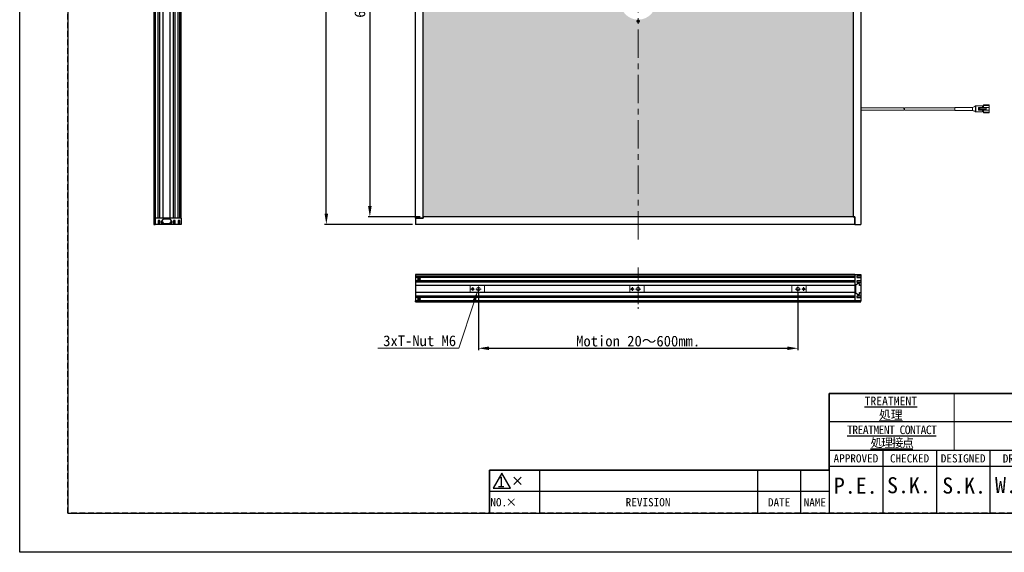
# Model space of a CAD drawing. Header units: millimetres. Extents: x 0 to 420, y 0 to 297.
# Tile 1 of 10: x 0 to 276, y 0 to 149. Entities that reach past the tile are written whole.
import ezdxf
from ezdxf import colors
from ezdxf.entities.mleader import LeaderData, LeaderLine
from ezdxf.enums import TextEntityAlignment as Align
from ezdxf.math import Vec2, Vec3

# ---------------------------------------------------------------- set-up
doc = ezdxf.new("R2010")
doc.units = ezdxf.units.MM
doc.header["$LTSCALE"] = 0.25
doc.linetypes.add('CENTER', pattern=[50.8, 31.75, -6.35, 6.35, -6.35])
doc.linetypes.add('HIDDEN', pattern=[9.525, 6.35, -3.175])
for name, color, linetype, lineweight in [('BASE', 7, 'Continuous', 25), ('C-SIDE COVER', 7, 'Continuous', 25), ('CABLE 3P', 7, 'Continuous', 20), ('CENTER', 1, 'CENTER', 9), ('DIFFUSER', 4, 'Continuous', 20), ('DIMENSION', 6, 'Continuous', 15), ('MXB7785', 7, 'Continuous', 20), ('MXB8607', 7, 'Continuous', 20), ('SIDE COVER', 7, 'Continuous', 25), ('T-NUT', 7, 'Continuous', 20)]:
    doc.layers.add(name, color=color, linetype=linetype, lineweight=lineweight)
doc.layers.add('FORM', color=252, linetype='Continuous')
doc.layers.add('PAPER', color=254, linetype='Continuous', plot=False)
doc.styles.add('VS Standard', font='msgothic.ttc', dxfattribs={"height": 3})
doc.styles.add('VS Standard(小)', font='msgothic.ttc', dxfattribs={"height": 2.4})
doc.dimstyles.new('VS Standard x0.2', dxfattribs={"dimtxt": 3, "dimasz": 3, "dimexe": 0.5, "dimexo": 0.8, "dimgap": 0.5, "dimtad": 3, "dimlfac": 5, "dimrnd": 0.0001, "dimzin": 9, "dimdsep": 46, "dimtxsty": 'VS Standard', "dimcen": 0, "dimaunit": 1, "dimadec": 0, "dimazin": 2, "dimtfac": 1, "dimtmove": 0, "dimatfit": 2, "dimfxl": 1, "dimtolj": 1, "dimtzin": 0, "dimarcsym": 0})

# ---------------------------------------------------------------- blocks, each defined once
blk = doc.blocks.new('表題欄金物用_ver3.0')
at = {"layer": 'FORM', "color": 0}
for p, q in [((-11, 44.5), (-191, 44.5)), ((-191, 44.5), (-191, 28.5)), ((-110, 28.49), (-110, 44.5)), ((-39, 28.49), (-39, 44.5)), ((-29, 28.49), (-29, 44.5)), ((-11, 28.5), (-11, 44.5)), ((-191, 40.5), (-191, 28.5)), ((-39, 40.5), (-110, 40.5)), ((-110, 28.49), (-110, 40.5)), ((-11, 28.5), (-11, 40.5)), ((-39, 36.5), (-191, 36.5)), ((-11, 36.5), (-191, 36.5)), ((-24.54, 35.38), (-24.54, 29.78)), ((-13.42, 34.8), (-20.21, 33.59)), ((-20.21, 32.58), (-20.21, 33.59)), ((-13.42, 32.58), (-13.42, 34.8)), ((-39, 32.5), (-110, 32.5)), ((-27.34, 32.58), (-12.62, 32.58)), ((-20.21, 32.58), (-20.21, 31.57)), ((-13.42, 30.35), (-20.21, 31.57)), ((-13.42, 32.58), (-13.42, 30.35)), ((-11, 28.5), (-191, 28.5)), ((-191, 28.5), (-191, 11)), ((-176, 28.5), (-176, 11)), ((-161, 28.5), (-161, 11)), ((-146, 28.5), (-146, 11)), ((-131, 28.5), (-131, 11)), ((-96, 11), (-96, 28.5)), ((-11, 11), (-11, 28.5)), ((-272, 23), (-286, 23)), ((-286, 23), (-286, 17)), ((-211, 23), (-272, 23)), ((-272, 23), (-272, 17)), ((-211, 23), (-211, 17)), ((-199, 23), (-211, 23)), ((-199, 23), (-199, 17)), ((-191, 23), (-199, 23)), ((-191, 24.12), (-96, 24.12)), ((-131, 24.12), (-96, 24.12)), ((-96, 22.6), (-11, 22.6)), ((-279.19, 21), (-277.19, 19)), ((-279.19, 19), (-277.19, 21)), ((-131, 19.75), (-96, 19.75)), ((-286, 17), (-286, 11)), ((-272, 17), (-286, 17)), ((-272, 17), (-272, 11)), ((-211, 17), (-272, 17)), ((-211, 17), (-211, 11)), ((-199, 17), (-211, 17)), ((-199, 17), (-199, 11)), ((-191, 17), (-199, 17)), ((-96, 16.8), (-11, 16.8)), ((-96, 15.38), (-131, 15.38)), ((-191, 11), (-11, 11))]:
    blk.add_line(p, q, dxfattribs=at)
at = {"layer": 'FORM', "color": 0, "linetype": 'HIDDEN', "lineweight": 9}
for p, q in [((-156, 28.49), (-156, 44.5)), ((-156, 28.49), (-156, 40.49)), ((-78.5, 11), (-78.5, 28.5))]:
    blk.add_line(p, q, dxfattribs=at)
at = {"layer": 'FORM', "color": 0, "linetype": 'Continuous', "lineweight": 9}
for p, q in [((-156, 28.49), (-156, 44.5)), ((-78.5, 11), (-78.5, 44.5)), ((-116, 11), (-116, 28.5))]:
    blk.add_line(p, q, dxfattribs=at)
at = {"layer": 'FORM', "color": 0, "lineweight": 15}
blk.add_line((-191, 11), (-286, 11), dxfattribs=at)
at = {"layer": 'FORM', "color": 0}
blk.add_lwpolyline([(-282.58, 22.13), (-285.01, 17.93), (-280.16, 17.93)], close=True, dxfattribs=at)
for radius in [2, 1]:
    blk.add_circle((-24.54, 32.58), radius, dxfattribs=at)
at = {"layer": 'FORM', "color": 0, "attachment_point": 5}
for s, insert, char_height, width, style in [('{\\LTREATMENT}', (-173.74, 42.37), 2.4, 36.5, 'VS Standard(小)'), ('{\\LMATERIAL}', (-94.15, 42.33), 2.4, 36.5, 'VS Standard(小)'), ('{\\LUNIT}', (-34.02, 40.41), 2, 20, 'VS Standard'), ('{\\LMETHOD}', (-20.02, 40.42), 2, 20, 'VS Standard'), ('{\\L処理}', (-173.74, 38.37), 2.4, 36.5, 'VS Standard(小)'), ('{\\LCHAMFER}', (-94.72, 38.5), 2.4, 35, 'VS Standard(小)'), ('{\\T0.9;\\LTREATMENT CONTACT}', (-173.5, 34.27), 2.4, 36.5, 'VS Standard(小)'), ('{\\LFINISHING}', (-94.72, 34.5), 2.4, 35, 'VS Standard(小)'), ('mm', (-34, 32.35), 2.8, 20, 'VS Standard'), ('{\\T0.9;\\L処理接点}', (-173.5, 30.5), 2.4, 36.5, 'VS Standard(小)'), ('{\\LDECENTRATION}', (-94.72, 30.5), 2.4, 35, 'VS Standard(小)'), ('{\\fＭＳ ゴシック|b0|i0|c128|p49;APPROVED}', (-183.5, 26.28), 2.3, 15, 'VS Standard'), ('{\\fＭＳ ゴシック|b0|i0|c128|p49;CHECKED}', (-168.5, 26.28), 2.3, 15, 'VS Standard'), ('{\\fＭＳ ゴシック|b0|i0|c128|p49;DESIGNED}', (-153.5, 26.28), 2.3, 15, 'VS Standard'), ('{\\fＭＳ ゴシック|b0|i0|c128|p49;DRAWN}', (-138.5, 26.28), 2.3, 15, 'VS Standard'), ('{\\W1;\\LTOLERANCE}', (-123.5, 26.31), 2, 20, 'VS Standard(小)'), ('{\\LANGLE}', (-123.5, 21.94), 2, 14.9784, 'VS Standard(小)'), ('{\\fＭＳ ゴシック|b0|i0|c128|p49;NAME}', (-87.28, 19.61), 2.4, 15, 'VS Standard(小)'), ('SCALE', (-123.5, 17.56), 2, 15, 'VS Standard(小)'), ('{\\fＭＳ ゴシック|b0|i0|c128|p49;DRAW NO.}', (-87.25, 13.82), 2.4, 15, 'VS Standard(小)'), ('NO.', (-283.44, 14), 2.3, 14, 'VS Standard'), ('×', (-279.94, 14.02), 2.3, 14, 'VS Standard'), ('REVISION', (-241.67, 14), 2.3, 46, 'VS Standard'), ('{\\fMS Gothic|b0|i0|c128|p49;DATE}', (-204.99, 14), 2.3, 12, 'VS Standard'), ('NAME', (-195, 14), 2.3, 8, 'VS Standard'), ('{\\fＭＳ ゴシック|b0|i0|c128|p49;DATE}', (-123.5, 13.19), 2, 15, 'VS Standard(小)')]:
    blk.add_mtext(s, dxfattribs=dict(at, insert=insert, char_height=char_height, width=width, style=style))
at = {"layer": 'FORM', "color": 0, "insert": (-87.25, 25.1), "char_height": 2, "width": 16, "attachment_point": 5, "line_spacing_factor": 0.8, "style": 'VS Standard'}
blk.add_mtext('\\pxsm0.9;{\\LREMARK}', dxfattribs=at)
at = {"layer": 'FORM', "color": 0, "insert": (-282.79, 19.73), "char_height": 3, "attachment_point": 5, "style": 'VS Standard'}
blk.add_mtext('1', dxfattribs=at)
at = {"layer": 'FORM', "color": 0}
for tag, height, style, p in [('処理(英語)', 2.8, 'VS Standard', (-133.24, 42.37)), ('材料', 2.8, 'VS Standard', (-58.21, 42.72)), ('処理(日本語)', 2.8, 'VS Standard', (-133.24, 38.37)), ('一般面取', 2.8, 'VS Standard', (-58.25, 38.53)), ('処理接点(英語)', 2.8, 'VS Standard', (-132.94, 34.42)), ('仕上', 2.8, 'VS Standard', (-58.25, 34.53)), ('処理接点(日本語)', 2.8, 'VS Standard', (-133, 30.5)), ('偏芯', 2.8, 'VS Standard', (-58.25, 30.53)), ('一般公差', 2.4, 'VS Standard(小)', (-106, 26.31)), ('適用（機種名）', 3.6, 'VS Standard', (-44.78, 25.6)), ('角度', 2.4, 'VS Standard(小)', (-106, 21.94)), ('NAME', 3.5, 'VS Standard', (-44.75, 19.65)), ('SCALE', 2.4, 'VS Standard(小)', (-106, 17.56)), ('DATE', 2.4, 'VS Standard(小)', (-106, 13.19)), ('DRAW_NO.', 3.5, 'VS Standard', (-44.75, 13.82))]:
    blk.add_attdef(tag, text='', height=height, dxfattribs=dict(at, style=style)).set_placement(p, align=Align.MIDDLE_CENTER)
at = {"layer": 'FORM', "color": 0, "style": 'VS Standard'}
for tag, p in [('APPROVED', (-182.5, 15.06)), ('CHECKED', (-167.5, 15.18)), ('DESIGNED', (-152.5, 15.09)), ('DRAWN', (-137.5, 15.23))]:
    blk.add_attdef(tag, text='', height=4.5, dxfattribs=at).set_placement(p, align=Align.BOTTOM_CENTER)
blk = doc.blocks.new('*D34')
at = {"layer": 'Defpoints', "color": 0}
for p in [(112.86, 214.31), (97.99, 93.91), (112.86, 93.91)]:
    blk.add_point(p, dxfattribs=at)
at = {"layer": 'DIMENSION', "color": 0, "lineweight": -2}
for p, q in [((112.06, 214.31), (97.49, 214.31)), ((97.99, 211.31), (97.99, 96.91)), ((112.06, 93.91), (97.49, 93.91))]:
    blk.add_line(p, q, dxfattribs=at)
at = {"layer": 'DIMENSION', "color": 0}
for points in [[(98.49, 211.31), (97.49, 211.31), (97.99, 214.31)], [(97.49, 96.91), (98.49, 96.91), (97.99, 93.91)]]:
    blk.add_solid(points, dxfattribs=at)
at = {"layer": 'DIMENSION', "color": 0, "insert": (95.67, 171.09), "char_height": 3, "attachment_point": 5, "rotation": 90, "style": 'VS Standard'}
blk.add_mtext('\\A1;\\A1;602 ((Emitting area))', dxfattribs=at)
blk = doc.blocks.new('*D35')
at = {"layer": 'Defpoints', "color": 0}
for p in [(85.8, 216.41), (110.76, 216.41), (110.76, 91.81)]:
    blk.add_point(p, dxfattribs=at)
at = {"layer": 'DIMENSION', "color": 0, "lineweight": -2}
for p, q in [((109.96, 216.41), (85.3, 216.41)), ((85.8, 94.81), (85.8, 213.41)), ((109.96, 91.81), (85.3, 91.81))]:
    blk.add_line(p, q, dxfattribs=at)
at = {"layer": 'DIMENSION', "color": 0}
for points in [[(86.3, 213.41), (85.3, 213.41), (85.8, 216.41)], [(85.3, 94.81), (86.3, 94.81), (85.8, 91.81)]]:
    blk.add_solid(points, dxfattribs=at)
at = {"layer": 'DIMENSION', "color": 0, "insert": (83.8, 154.11), "char_height": 3, "attachment_point": 5, "rotation": 90, "style": 'VS Standard'}
blk.add_mtext('\\A1;623', dxfattribs=at)
blk = doc.blocks.new('*D36')
at = {"layer": 'Defpoints', "color": 0}
for p in [(128.36, 73.69), (217.76, 73.69), (217.76, 57.12)]:
    blk.add_point(p, dxfattribs=at)
at = {"layer": 'DIMENSION', "color": 0, "lineweight": -2}
for p, q in [((128.36, 72.89), (128.36, 56.62)), ((217.76, 72.89), (217.76, 56.62)), ((131.36, 57.12), (214.76, 57.12))]:
    blk.add_line(p, q, dxfattribs=at)
at = {"layer": 'DIMENSION', "color": 0}
for points in [[(131.36, 57.62), (131.36, 56.62), (128.36, 57.12)], [(214.76, 56.62), (214.76, 57.62), (217.76, 57.12)]]:
    blk.add_solid(points, dxfattribs=at)
at = {"layer": 'DIMENSION', "color": 0, "insert": (173.06, 59.12), "char_height": 3, "attachment_point": 5, "style": 'VS Standard'}
blk.add_mtext('\\A1;{\\A1;Motion 20}～600mm.\\A1; ', dxfattribs=at)

msp = doc.modelspace()

# ---------------------------------------------------------------- hatches: boundary and pattern name
at = {"layer": 'DIFFUSER'}
h = msp.add_hatch(dxfattribs=at)
h.set_pattern_fill('PLUSSES', color=256, scale=0.2, style=0)
h.paths.add_polyline_path([(233.2634, 93.9074), (233.2634, 214.3074), (112.8634, 214.3074), (112.8634, 93.9074)])
h.paths.add_polyline_path([(173.0634, 149.0274, -0.41421356), (173.3834, 148.7074), (173.3634, 148.7074, -0.41421356), (173.0634, 148.4074, -1), (173.0634, 149.0074)], flags=16)
h.paths.add_polyline_path([(173.0134, 148.9074), (173.1134, 148.9074), (173.1134, 148.7574), (173.0841, 148.7281), (173.2341, 148.7281), (173.2634, 148.7574), (173.2634, 148.6574), (173.1134, 148.6574), (173.1134, 148.5074), (173.0134, 148.5074), (173.0426, 148.5366), (173.0426, 148.6866), (172.8926, 148.6866), (172.8926, 148.7281), (172.8634, 148.7574), (173.0134, 148.7574), (173.0426, 148.7281), (173.0426, 148.8781)], flags=0)
h.paths.add_polyline_path([(173.0634, 159.8274, -0.41421356), (173.3834, 159.5074), (173.3634, 159.5074, -0.41421356), (173.0634, 159.2074, -1), (173.0634, 159.8074)], flags=16)
h.paths.add_polyline_path([(173.0134, 159.7074), (173.1134, 159.7074), (173.1134, 159.5574), (173.2634, 159.5574), (173.2634, 159.4574), (173.1134, 159.4574), (173.1134, 159.3074), (173.0134, 159.3074), (173.0426, 159.3366), (173.0426, 159.4866), (172.8926, 159.4866), (172.8926, 159.5281), (172.8634, 159.5574), (173.0134, 159.5574), (173.0426, 159.5281), (173.0426, 159.6781)], flags=0)
h.paths.add_polyline_path([(167.6634, 154.4274, -0.41421356), (167.9834, 154.1074), (167.9634, 154.1074, -0.41421356), (167.6634, 153.8074, -1), (167.6634, 154.4074)], flags=16)
h.paths.add_polyline_path([(167.6134, 154.3074), (167.7134, 154.3074), (167.7134, 154.1574), (167.6841, 154.1281), (167.8341, 154.1281), (167.8634, 154.1574), (167.8634, 154.0574), (167.7134, 154.0574), (167.7134, 153.9074), (167.6134, 153.9074), (167.6426, 153.9366), (167.6426, 154.0866), (167.4926, 154.0866), (167.4926, 154.1281), (167.4634, 154.1574), (167.6134, 154.1574), (167.6426, 154.1281), (167.6426, 154.2781)], flags=0)
h.paths.add_polyline_path([(178.4634, 154.4274, -0.41421356), (178.7834, 154.1074), (178.7634, 154.1074, -0.41421356), (178.4634, 153.8074, -1), (178.4634, 154.4074)], flags=16)
h.paths.add_polyline_path([(178.4134, 154.3074), (178.5134, 154.3074), (178.5134, 154.1574), (178.4841, 154.1281), (178.6341, 154.1281), (178.6341, 154.0866), (178.6634, 154.0574), (178.5134, 154.0574), (178.5134, 153.9074), (178.4134, 153.9074), (178.4426, 153.9366), (178.4426, 154.0866), (178.4134, 154.0574), (178.2634, 154.0574), (178.2926, 154.0866), (178.2926, 154.1281), (178.2634, 154.1574), (178.4134, 154.1574), (178.4426, 154.1281), (178.4426, 154.2781)], flags=0)
h.paths.add_polyline_path([(178.0634, 154.1074, -1), (168.0634, 154.1074, -1)], flags=16)

# ---------------------------------------------------------------- linework, layer by layer
msp.add_line((131.5, 11), (406.5, 11))
at = {"layer": 'BASE'}
for p, q in [((37.5819, 216.4074), (37.5819, 91.8074)), ((37.8819, 216.4074), (37.8819, 91.8074)), ((37.5819, 91.8074), (37.8819, 91.8074)), ((37.8819, 91.8074), (37.8819, 93.5074)), ((110.7634, 70.4437), (235.3634, 70.4437)), ((110.7634, 70.1437), (110.7634, 70.4437)), ((110.7634, 70.1437), (235.3634, 70.1437)), ((235.3634, 70.1437), (235.3634, 70.4437))]:
    msp.add_line(p, q, dxfattribs=at)
at = {"layer": 'C-SIDE COVER'}
for p, q in [((233.2634, 214.7074), (233.2634, 93.9074)), ((235.3634, 214.7074), (235.3634, 91.8074)), ((233.2634, 93.9074), (233.6634, 93.9074)), ((233.6634, 91.8074), (233.6634, 93.9074)), ((233.6634, 91.8074), (235.3634, 91.8074)), ((233.6634, 77.7437), (233.6634, 70.4437)), ((233.6634, 77.7437), (235.3634, 77.7437)), ((235.3634, 77.3437), (234.2634, 77.3437)), ((234.2634, 77.3437), (234.2634, 76.9437)), ((235.3634, 77.7437), (235.3634, 77.3437)), ((234.5634, 75.2192), (233.8908, 74.6937)), ((233.8908, 74.6937), (233.8908, 72.6937)), ((234.2634, 76.9437), (235.3634, 76.9437)), ((234.2634, 76.0437), (234.2634, 75.6437)), ((235.3634, 76.0437), (234.2634, 76.0437)), ((234.2634, 75.6437), (235.3634, 75.6437)), ((234.9634, 75.2192), (234.5634, 75.2192)), ((234.9634, 74.6937), (234.9634, 75.2192)), ((235.3634, 74.6937), (234.9634, 74.6937)), ((235.3634, 76.9437), (235.3634, 76.0437)), ((235.3634, 75.6437), (235.3634, 74.6937)), ((233.8908, 72.6937), (234.5634, 72.1683)), ((234.2634, 71.7437), (234.2634, 71.3437)), ((235.3634, 71.7437), (234.2634, 71.7437)), ((234.5634, 72.1683), (234.9634, 72.1683)), ((234.9634, 72.6937), (235.3634, 72.6937)), ((234.9634, 72.1683), (234.9634, 72.6937)), ((235.3634, 72.6937), (235.3634, 71.7437)), ((235.3634, 70.4437), (233.6634, 70.4437)), ((234.2634, 71.3437), (235.3634, 71.3437)), ((235.3634, 71.3437), (235.3634, 70.4437))]:
    msp.add_line(p, q, dxfattribs=at)
at = {"layer": 'CABLE 3P'}
for p, q in [((247.4211, 124.4074), (235.3634, 124.4074)), ((235.3634, 124.4074), (235.3634, 123.8074)), ((261.7168, 124.4074), (247.5811, 124.4074)), ((266.5968, 124.557), (261.7168, 124.557)), ((261.7168, 124.557), (261.7168, 124.117)), ((261.7168, 123.677), (261.7168, 124.117)), ((266.5968, 123.667), (266.5968, 124.567)), ((267.4968, 123.337), (267.4968, 124.977)), ((267.4968, 124.977), (267.5593, 124.977)), ((267.5593, 124.977), (269.4168, 124.977)), ((267.5593, 124.977), (267.5593, 123.337)), ((268.3395, 124.557), (268.4395, 124.557)), ((268.3395, 124.557), (268.3395, 123.757)), ((268.4395, 124.557), (268.6668, 124.557)), ((268.4395, 124.557), (268.4395, 123.757)), ((268.5756, 124.437), (268.5756, 124.377)), ((268.5756, 124.437), (268.5839, 124.437)), ((268.5756, 124.377), (268.5839, 124.377)), ((268.5839, 124.437), (270.4468, 124.437)), ((268.5839, 124.377), (268.5839, 124.437)), ((270.4468, 124.377), (268.5839, 124.377)), ((268.6668, 124.477), (268.6628, 124.477)), ((268.6628, 124.337), (268.6668, 124.337)), ((268.6668, 124.557), (270.4668, 124.557)), ((268.6668, 124.557), (268.6668, 124.477)), ((268.6668, 124.337), (268.6668, 123.977)), ((270.4668, 124.457), (268.6712, 124.457)), ((268.6712, 124.357), (270.4668, 124.357)), ((269.4168, 124.977), (269.4168, 124.557)), ((269.6168, 124.957), (269.4168, 124.957)), ((269.4168, 124.857), (269.6168, 124.857)), ((269.6168, 124.957), (269.6168, 124.857)), ((269.7168, 124.857), (269.6168, 124.857)), ((269.6168, 124.857), (269.6168, 124.557)), ((271.3168, 125.257), (269.7168, 125.257)), ((269.7168, 125.257), (269.7168, 125.057)), ((269.7168, 125.057), (269.7168, 124.557)), ((269.7168, 125.057), (271.3168, 125.057)), ((270.4468, 124.437), (270.4668, 124.457)), ((270.4468, 124.437), (270.4468, 124.377)), ((270.4468, 124.377), (270.4668, 124.357)), ((270.4668, 124.557), (270.4668, 124.457)), ((271.3168, 124.557), (270.4668, 124.557)), ((270.4668, 124.357), (270.4668, 124.457)), ((270.4668, 124.357), (270.4668, 123.957)), ((271.3168, 125.057), (271.3168, 125.257)), ((271.3168, 124.557), (271.3168, 125.057)), ((271.3168, 123.757), (271.3168, 124.557)), ((247.4211, 123.8074), (235.3634, 123.8074)), ((261.7168, 123.8074), (247.5811, 123.8074)), ((266.5968, 123.677), (261.7168, 123.677)), ((267.5593, 123.337), (267.4968, 123.337)), ((269.4168, 123.337), (267.5593, 123.337)), ((268.4395, 123.757), (268.3395, 123.757)), ((268.6668, 123.757), (268.4395, 123.757)), ((268.5756, 123.937), (268.5756, 123.877)), ((268.5756, 123.937), (268.5839, 123.937)), ((268.5756, 123.877), (268.5839, 123.877)), ((268.5839, 123.877), (268.5839, 123.937)), ((268.5839, 123.937), (270.4468, 123.937)), ((270.4468, 123.877), (268.5839, 123.877)), ((268.6668, 123.977), (268.6628, 123.977)), ((268.6628, 123.837), (268.6668, 123.837)), ((268.6668, 123.837), (268.6668, 123.757)), ((270.4668, 123.757), (268.6668, 123.757)), ((270.4668, 123.957), (268.6712, 123.957)), ((268.6712, 123.857), (270.4668, 123.857)), ((269.4168, 123.757), (269.4168, 123.337)), ((269.6168, 123.457), (269.4168, 123.457)), ((269.4168, 123.357), (269.6168, 123.357)), ((269.6168, 123.757), (269.6168, 123.457)), ((269.6168, 123.457), (269.7168, 123.457)), ((269.6168, 123.457), (269.6168, 123.357)), ((269.7168, 123.757), (269.7168, 123.257)), ((269.7168, 123.257), (269.7168, 123.057)), ((271.3168, 123.257), (269.7168, 123.257)), ((269.7168, 123.057), (271.3168, 123.057)), ((270.4468, 123.937), (270.4668, 123.957)), ((270.4468, 123.937), (270.4468, 123.877)), ((270.4468, 123.877), (270.4668, 123.857)), ((270.4668, 123.857), (270.4668, 123.957)), ((270.4668, 123.857), (270.4668, 123.757)), ((270.4668, 123.757), (271.3168, 123.757)), ((271.3168, 123.757), (271.3168, 123.257)), ((271.3168, 123.057), (271.3168, 123.257))]:
    msp.add_line(p, q, dxfattribs=at)
for centre, radius, start, end in [((247.6611, 124.2574), 0.283, 147.994617, 212.005383), ((247.1811, 124.2574), 0.283, 327.994617, 32.005383), ((247.1811, 123.9574), 0.283, 327.994617, 32.005383), ((247.8211, 124.2574), 0.283, 147.994617, 212.005383), ((247.8211, 123.9574), 0.283, 147.994617, 212.005383), ((247.3411, 123.9574), 0.283, 327.994617, 32.005383), ((266.0732, 126.9092), 2.4, 282.601547, 306.382256), ((268.6811, 124.4728), 0.0187, 167.242859, 237.996871), ((268.6811, 124.3411), 0.0187, 122.003129, 192.757141), ((268.7049, 124.5008), 0.0449, 212.003129, 282.757141), ((268.7049, 124.3132), 0.0449, 77.242859, 147.996871), ((269.6168, 125.057), 0.1, 270, 0), ((266.2372, 121.2941), 2.4, 58.343882, 81.383512), ((268.6811, 123.9728), 0.0187, 167.242859, 237.996871), ((268.6811, 123.8411), 0.0187, 122.003129, 192.757141), ((268.7049, 124.0008), 0.0449, 212.003129, 282.757141), ((268.7049, 123.8132), 0.0449, 77.242859, 147.996871), ((269.6168, 123.257), 0.1, 0, 90)]:
    msp.add_arc(centre, radius, start, end, dxfattribs=at)
for points in [[(268.6628, 124.477), (268.6117, 124.477), (268.5756, 124.4604), (268.5756, 124.437)], [(268.5756, 124.377), (268.5756, 124.3535), (268.6117, 124.337), (268.6628, 124.337)], [(268.5839, 124.437), (268.5839, 124.4487), (268.6201, 124.457), (268.6712, 124.457)], [(268.6712, 124.357), (268.6201, 124.357), (268.5839, 124.3653), (268.5839, 124.377)], [(268.6628, 123.977), (268.6117, 123.977), (268.5756, 123.9604), (268.5756, 123.937)], [(268.5756, 123.877), (268.5756, 123.8535), (268.6117, 123.837), (268.6628, 123.837)], [(268.5839, 123.937), (268.5839, 123.9487), (268.6201, 123.957), (268.6712, 123.957)], [(268.6712, 123.857), (268.6201, 123.857), (268.5839, 123.8653), (268.5839, 123.877)]]:
    msp.add_rational_spline(points, [1, 0.804737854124, 0.804737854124, 1], degree=3, dxfattribs=at)
at = {"layer": 'CENTER'}
for p, q in [((173.0634, 87.6074), (173.0634, 220.6074)), ((128.3634, 74.4437), (128.3634, 72.9437)), ((173.0634, 74.4437), (173.0634, 72.9437)), ((217.7634, 74.4437), (217.7634, 72.9437)), ((126.2634, 73.6937), (127.2634, 73.6937)), ((126.7634, 73.1937), (126.7634, 74.1937)), ((129.1134, 73.6937), (127.6134, 73.6937)), ((170.9634, 73.6937), (171.9634, 73.6937)), ((171.4634, 73.1937), (171.4634, 74.1937)), ((173.8134, 73.6937), (172.3134, 73.6937)), ((218.5134, 73.6937), (217.0134, 73.6937)), ((219.8634, 73.6937), (218.8634, 73.6937)), ((219.3634, 74.1937), (219.3634, 73.1937))]:
    msp.add_line(p, q, dxfattribs=at)
at = {"layer": 'CENTER', "ltscale": 0.5}
msp.add_line((173.0634, 79.7437), (173.0634, 68.1437), dxfattribs=at)
at = {"layer": 'FORM'}
for p, q in [((13.5, 286), (13.5, 11)), ((226.5, 23), (226.5, 44.5)), ((226.5, 44.5), (406.5, 44.5)), ((131.5, 11), (131.5, 23)), ((131.5, 23), (226.5, 23)), ((13.5, 11), (131.5, 11))]:
    msp.add_line(p, q, dxfattribs=at)
at = {"layer": 'FORM', "linetype": 'HIDDEN'}
msp.add_lwpolyline([(13.5, 286), (406.5, 286), (406.5, 11), (13.5, 11)], close=True, dxfattribs=at)
at = {"layer": 'MXB7785', "color": 7, "linetype": 'Continuous', "lineweight": 25}
for p, q in [((173.0426, 148.8781), (173.0134, 148.9074)), ((173.0134, 148.7574), (173.0134, 148.9074)), ((173.0134, 148.9074), (173.1134, 148.9074)), ((173.0426, 148.8781), (173.0841, 148.8781)), ((173.0426, 148.7281), (173.0426, 148.8781)), ((173.0841, 148.8781), (173.1134, 148.9074)), ((173.0841, 148.8781), (173.0841, 148.7281)), ((173.1134, 148.9074), (173.1134, 148.7574)), ((172.8634, 148.6574), (172.8634, 148.7574)), ((172.8926, 148.7281), (172.8634, 148.7574)), ((172.8634, 148.7574), (173.0134, 148.7574)), ((172.8926, 148.6866), (172.8634, 148.6574)), ((173.0134, 148.6574), (172.8634, 148.6574)), ((172.8926, 148.6866), (172.8926, 148.7281)), ((172.8926, 148.7281), (173.0426, 148.7281)), ((173.0426, 148.6866), (172.8926, 148.6866)), ((173.0134, 148.7574), (173.0426, 148.7281)), ((173.0426, 148.6866), (173.0134, 148.6574)), ((173.0134, 148.5074), (173.0134, 148.6574)), ((173.0426, 148.5366), (173.0134, 148.5074)), ((173.1134, 148.5074), (173.0134, 148.5074)), ((173.0426, 148.5366), (173.0426, 148.6866)), ((173.0841, 148.5366), (173.0426, 148.5366)), ((173.0841, 148.7281), (173.1134, 148.7574)), ((173.0841, 148.7281), (173.2341, 148.7281)), ((173.0841, 148.6866), (173.0841, 148.5366)), ((173.2341, 148.6866), (173.0841, 148.6866)), ((173.0841, 148.6866), (173.1134, 148.6574)), ((173.0841, 148.5366), (173.1134, 148.5074)), ((173.1134, 148.7574), (173.2634, 148.7574)), ((173.2634, 148.6574), (173.1134, 148.6574)), ((173.1134, 148.6574), (173.1134, 148.5074)), ((173.2341, 148.7281), (173.2634, 148.7574)), ((173.2341, 148.7281), (173.2341, 148.6866)), ((173.2341, 148.6866), (173.2634, 148.6574)), ((173.2634, 148.7574), (173.2634, 148.6574))]:
    msp.add_line(p, q, dxfattribs=at)
at = {"layer": 'MXB7785'}
for p, q in [((111.5634, 76.4437), (111.5634, 76.5437)), ((111.5634, 76.5437), (111.7134, 76.5437)), ((111.5926, 76.5144), (111.5634, 76.5437)), ((111.5926, 76.473), (111.5634, 76.4437)), ((111.7134, 76.4437), (111.5634, 76.4437)), ((111.5926, 76.473), (111.5926, 76.5144)), ((111.5926, 76.5144), (111.7426, 76.5144)), ((111.7426, 76.473), (111.5926, 76.473)), ((111.7134, 76.5437), (111.7134, 76.6937)), ((111.7134, 76.6937), (111.8134, 76.6937)), ((111.7426, 76.6644), (111.7134, 76.6937)), ((111.7426, 76.5144), (111.7134, 76.5437)), ((111.7426, 76.473), (111.7134, 76.4437)), ((111.7134, 76.2937), (111.7134, 76.4437)), ((111.7426, 76.323), (111.7134, 76.2937)), ((111.8134, 76.2937), (111.7134, 76.2937)), ((111.7426, 76.5144), (111.7426, 76.6644)), ((111.7426, 76.6644), (111.7841, 76.6644)), ((111.7426, 76.323), (111.7426, 76.473)), ((111.7841, 76.323), (111.7426, 76.323)), ((111.7841, 76.6644), (111.8134, 76.6937)), ((111.7841, 76.6644), (111.7841, 76.5144)), ((111.7841, 76.5144), (111.8134, 76.5437)), ((111.7841, 76.5144), (111.9341, 76.5144)), ((111.9341, 76.473), (111.7841, 76.473)), ((111.7841, 76.473), (111.8134, 76.4437)), ((111.7841, 76.473), (111.7841, 76.323)), ((111.7841, 76.323), (111.8134, 76.2937)), ((111.8134, 76.6937), (111.8134, 76.5437)), ((111.8134, 76.5437), (111.9634, 76.5437)), ((111.9634, 76.4437), (111.8134, 76.4437)), ((111.8134, 76.4437), (111.8134, 76.2937)), ((111.9634, 76.5437), (111.9341, 76.5144)), ((111.9341, 76.5144), (111.9341, 76.473)), ((111.9341, 76.473), (111.9634, 76.4437)), ((111.9634, 76.5437), (111.9634, 76.4437)), ((111.5634, 70.8437), (111.5634, 70.9437)), ((111.5634, 70.9437), (111.7134, 70.9437)), ((111.5926, 70.9144), (111.5634, 70.9437)), ((111.5926, 70.873), (111.5634, 70.8437)), ((111.7134, 70.8437), (111.5634, 70.8437)), ((111.5926, 70.873), (111.5926, 70.9144)), ((111.5926, 70.9144), (111.7426, 70.9144)), ((111.7426, 70.873), (111.5926, 70.873)), ((111.7134, 70.9437), (111.7134, 71.0937)), ((111.7134, 71.0937), (111.8134, 71.0937)), ((111.7426, 71.0644), (111.7134, 71.0937)), ((111.7426, 70.9144), (111.7134, 70.9437)), ((111.7426, 70.873), (111.7134, 70.8437)), ((111.7134, 70.6937), (111.7134, 70.8437)), ((111.7426, 70.723), (111.7134, 70.6937)), ((111.8134, 70.6937), (111.7134, 70.6937)), ((111.7426, 70.9144), (111.7426, 71.0644)), ((111.7426, 71.0644), (111.7841, 71.0644)), ((111.7426, 70.723), (111.7426, 70.873)), ((111.7841, 70.723), (111.7426, 70.723)), ((111.7841, 71.0644), (111.8134, 71.0937)), ((111.7841, 71.0644), (111.7841, 70.9144)), ((111.7841, 70.9144), (111.8134, 70.9437)), ((111.7841, 70.9144), (111.9341, 70.9144)), ((111.9341, 70.873), (111.7841, 70.873)), ((111.7841, 70.873), (111.8134, 70.8437)), ((111.7841, 70.873), (111.7841, 70.723)), ((111.7841, 70.723), (111.8134, 70.6937)), ((111.8134, 71.0937), (111.8134, 70.9437)), ((111.8134, 70.9437), (111.9634, 70.9437)), ((111.9634, 70.8437), (111.8134, 70.8437)), ((111.8134, 70.8437), (111.8134, 70.6937)), ((111.9634, 70.9437), (111.9341, 70.9144)), ((111.9341, 70.9144), (111.9341, 70.873)), ((111.9341, 70.873), (111.9634, 70.8437)), ((111.9634, 70.9437), (111.9634, 70.8437))]:
    msp.add_line(p, q, dxfattribs=at)
for centre, start, end in [((111.7634, 76.4937), 90, 270), ((111.7634, 76.4937), 270, 90), ((111.7634, 70.8937), 90, 270), ((111.7634, 70.8937), 270, 90)]:
    msp.add_arc(centre, 0.3, start, end, dxfattribs=at)
at = {"layer": 'MXB8607'}
for p, q in [((173.0426, 148.8781), (173.0134, 148.9074)), ((173.0134, 148.7574), (173.0134, 148.9074)), ((173.0134, 148.9074), (173.1134, 148.9074)), ((173.0426, 148.8781), (173.0841, 148.8781)), ((173.0426, 148.7281), (173.0426, 148.8781)), ((173.0841, 148.8781), (173.1134, 148.9074)), ((173.0841, 148.8781), (173.0841, 148.7281)), ((173.1134, 148.9074), (173.1134, 148.7574)), ((172.8634, 148.6574), (172.8634, 148.7574)), ((172.8634, 148.7574), (173.0134, 148.7574)), ((172.8926, 148.7281), (172.8634, 148.7574)), ((172.8926, 148.6866), (172.8634, 148.6574)), ((173.0134, 148.6574), (172.8634, 148.6574)), ((172.8926, 148.6866), (172.8926, 148.7281)), ((172.8926, 148.7281), (173.0426, 148.7281)), ((173.0426, 148.6866), (172.8926, 148.6866)), ((173.0134, 148.7574), (173.0426, 148.7281)), ((173.0426, 148.6866), (173.0134, 148.6574)), ((173.0134, 148.5074), (173.0134, 148.6574)), ((173.0426, 148.5366), (173.0134, 148.5074)), ((173.1134, 148.5074), (173.0134, 148.5074)), ((173.0426, 148.5366), (173.0426, 148.6866)), ((173.0841, 148.5366), (173.0426, 148.5366)), ((173.0841, 148.7281), (173.1134, 148.7574)), ((173.0841, 148.7281), (173.2341, 148.7281)), ((173.0841, 148.6866), (173.0841, 148.5366)), ((173.2341, 148.6866), (173.0841, 148.6866)), ((173.0841, 148.6866), (173.1134, 148.6574)), ((173.0841, 148.5366), (173.1134, 148.5074)), ((173.1134, 148.7574), (173.2634, 148.7574)), ((173.2634, 148.6574), (173.1134, 148.6574)), ((173.1134, 148.6574), (173.1134, 148.5074)), ((173.2341, 148.7281), (173.2634, 148.7574)), ((173.2341, 148.7281), (173.2341, 148.6866)), ((173.2341, 148.6866), (173.2634, 148.6574)), ((173.2634, 148.7574), (173.2634, 148.6574))]:
    msp.add_line(p, q, dxfattribs=at)
msp.add_circle((173.0634, 148.7074), 0.395, dxfattribs=at)
at = {"layer": 'PAPER'}
msp.add_lwpolyline([(0, 297), (420, 297), (420, 0), (0, 0)], close=True, dxfattribs=at)
at = {"layer": 'SIDE COVER'}
for p, q in [((37.8819, 93.5074), (37.8819, 216.4074)), ((38.7819, 93.5074), (38.7819, 216.4074)), ((39.1819, 93.5074), (39.1819, 216.4074)), ((40.1319, 93.5074), (40.1319, 216.4074)), ((42.1319, 93.5074), (42.1319, 216.4074)), ((43.0819, 93.5074), (43.0819, 216.4074)), ((43.4819, 93.5074), (43.4819, 216.4074)), ((44.3819, 93.5074), (44.3819, 216.4074)), ((44.7819, 93.5074), (44.7819, 216.4074)), ((45.1819, 93.5074), (45.1819, 216.4074)), ((110.7634, 93.5074), (110.7634, 216.4074)), ((112.8634, 93.5074), (112.8634, 214.3074)), ((233.6634, 93.9074), (112.8634, 93.9074)), ((112.8634, 93.9074), (112.8634, 93.5074)), ((233.6634, 93.9074), (233.6634, 91.8074)), ((45.1819, 93.5074), (37.8819, 93.5074)), ((38.7819, 93.5074), (37.8819, 93.5074)), ((38.7819, 91.8074), (37.8819, 91.8074)), ((39.1819, 92.9074), (38.7819, 92.9074)), ((38.7819, 92.9074), (38.7819, 91.8074)), ((39.1819, 91.8074), (38.7819, 91.8074)), ((40.1319, 93.5074), (39.1819, 93.5074)), ((39.1819, 91.8074), (39.1819, 92.9074)), ((40.1319, 91.8074), (39.1819, 91.8074)), ((40.1319, 93.2799), (39.6064, 92.6074)), ((39.6064, 92.6074), (39.6064, 92.2074)), ((39.6064, 92.2074), (40.1319, 92.2074)), ((42.1319, 93.2799), (40.1319, 93.2799)), ((40.1319, 92.2074), (40.1319, 91.8074)), ((42.1319, 91.8074), (40.1319, 91.8074)), ((43.0819, 93.5074), (42.1319, 93.5074)), ((42.6573, 92.6074), (42.1319, 93.2799)), ((42.1319, 91.8074), (42.1319, 92.2074)), ((42.1319, 92.2074), (42.6573, 92.2074)), ((43.0819, 91.8074), (42.1319, 91.8074)), ((42.6573, 92.2074), (42.6573, 92.6074)), ((43.4819, 92.9074), (43.0819, 92.9074)), ((43.0819, 92.9074), (43.0819, 91.8074)), ((43.4819, 91.8074), (43.0819, 91.8074)), ((44.3819, 93.5074), (43.4819, 93.5074)), ((43.4819, 91.8074), (43.4819, 92.9074)), ((44.3819, 91.8074), (43.4819, 91.8074)), ((44.7819, 92.9074), (44.3819, 92.9074)), ((44.3819, 92.9074), (44.3819, 91.8074)), ((44.7819, 91.8074), (44.3819, 91.8074)), ((45.1819, 93.5074), (44.7819, 93.5074)), ((44.7819, 91.8074), (44.7819, 92.9074)), ((45.1819, 91.8074), (44.7819, 91.8074)), ((45.1819, 93.5074), (45.1819, 91.8074)), ((110.7634, 93.5074), (112.8634, 93.5074)), ((110.7634, 93.5074), (110.7634, 91.8074)), ((112.8634, 93.5074), (110.7634, 93.5074)), ((233.6634, 91.8074), (110.7634, 91.8074)), ((233.6634, 77.7437), (110.7634, 77.7437)), ((110.7634, 77.7437), (110.7634, 77.3437)), ((110.7634, 77.3437), (110.7634, 76.9437)), ((233.6634, 77.3437), (110.7634, 77.3437)), ((233.6634, 77.7437), (233.6634, 77.3437)), ((235.3634, 77.3437), (235.3634, 76.9437)), ((110.7634, 76.9437), (110.7634, 76.0437)), ((233.6634, 76.9437), (110.7634, 76.9437)), ((110.7634, 76.0437), (110.7634, 75.6437)), ((233.6634, 76.0437), (110.7634, 76.0437)), ((233.6634, 75.6437), (110.7634, 75.6437)), ((110.7634, 75.6437), (110.7634, 74.6937)), ((110.7634, 74.6937), (110.7634, 72.6937)), ((233.6634, 74.6937), (110.7634, 74.6937)), ((233.6634, 76.9437), (233.6634, 76.0437)), ((233.6634, 75.6437), (233.6634, 74.6937)), ((235.3634, 76.0437), (235.3634, 75.6437)), ((235.3634, 74.6937), (235.3634, 72.6937)), ((233.6634, 72.6937), (110.7634, 72.6937)), ((110.7634, 72.6937), (110.7634, 71.7437)), ((110.7634, 71.7437), (110.7634, 71.3437)), ((233.6634, 71.7437), (110.7634, 71.7437)), ((233.6634, 72.6937), (233.6634, 71.7437)), ((235.3634, 71.7437), (235.3634, 71.3437)), ((110.7634, 71.3437), (110.7634, 70.4437)), ((233.6634, 71.3437), (110.7634, 71.3437)), ((233.6634, 70.4437), (110.7634, 70.4437)), ((233.6634, 71.3437), (233.6634, 70.4437))]:
    msp.add_line(p, q, dxfattribs=at)
for centre in [(111.7634, 76.4937), (111.7634, 70.8937)]:
    msp.add_circle(centre, 0.32, dxfattribs=at)
at = {"layer": 'T-NUT', "linetype": 'Continuous', "lineweight": 25}
for p, q in [((39.6854, 92.3808), (40.1524, 93.2749)), ((40.1554, 92.3808), (39.6854, 92.3808)), ((40.1554, 91.9808), (40.1554, 92.3808)), ((42.1154, 91.9808), (40.1554, 91.9808)), ((42.5854, 92.3808), (42.1154, 92.3808)), ((42.1154, 92.3808), (42.1154, 91.9808)), ((42.1185, 93.2749), (42.5854, 92.3808))]:
    msp.add_line(p, q, dxfattribs=at)
at = {"layer": 'T-NUT'}
for p, q in [((126.0634, 72.6937), (126.0634, 74.6937)), ((126.0634, 74.6737), (130.0634, 74.6737)), ((130.0634, 72.6937), (130.0634, 74.6937)), ((170.7634, 72.6937), (170.7634, 74.6937)), ((170.7634, 74.6737), (174.7634, 74.6737)), ((174.7634, 72.6937), (174.7634, 74.6937)), ((216.0634, 72.6937), (216.0634, 74.6937)), ((220.0634, 74.6737), (216.0634, 74.6737)), ((220.0634, 72.6937), (220.0634, 74.6937)), ((126.0634, 72.7137), (130.0634, 72.7137)), ((170.7634, 72.7137), (174.7634, 72.7137)), ((220.0634, 72.7137), (216.0634, 72.7137))]:
    msp.add_line(p, q, dxfattribs=at)
for centre, radius in [((126.7634, 73.6937), 0.33), ((128.3634, 73.6937), 0.5), ((171.4634, 73.6937), 0.33), ((173.0634, 73.6937), 0.5), ((217.7634, 73.6937), 0.5), ((219.3634, 73.6937), 0.33)]:
    msp.add_circle(centre, radius, dxfattribs=at)

# ---------------------------------------------------------------- block references
ref = msp.add_blockref('表題欄金物用_ver3.0', (417.5, 0))
ref.add_attrib('処理(英語)', '-', dxfattribs={"layer": 'FORM', "color": 0, "height": 2.8, "style": 'VS Standard'}).set_placement((284.4134, 42.3698), align=Align.MIDDLE_CENTER)
ref.add_attrib('処理(日本語)', '-', dxfattribs={"layer": 'FORM', "color": 0, "height": 2.8, "style": 'VS Standard'}).set_placement((284.5047, 38.373), align=Align.MIDDLE_CENTER)
ref.add_attrib('処理接点(英語)', '-', dxfattribs={"layer": 'FORM', "color": 0, "height": 2.8, "style": 'VS Standard'}).set_placement((284.5626, 34.4188), align=Align.MIDDLE_CENTER)
ref.add_attrib('処理接点(日本語)', '-', dxfattribs={"layer": 'FORM', "color": 0, "height": 2.8, "style": 'VS Standard'}).set_placement((284.6264, 30.5), align=Align.MIDDLE_CENTER)
ref.add_attrib('材料', '-', dxfattribs={"layer": 'FORM', "color": 0, "height": 2.8, "style": 'VS Standard'}).set_placement((359.2888, 42.7156), align=Align.MIDDLE_CENTER)
ref.add_attrib('一般面取', '-', dxfattribs={"layer": 'FORM', "color": 0, "height": 2.8, "style": 'VS Standard'}).set_placement((359.2519, 38.5265), align=Align.MIDDLE_CENTER)
ref.add_attrib('仕上', '-', dxfattribs={"layer": 'FORM', "color": 0, "height": 2.8, "style": 'VS Standard'}).set_placement((359.2519, 34.5265), align=Align.MIDDLE_CENTER)
ref.add_attrib('偏芯', '-', dxfattribs={"layer": 'FORM', "color": 0, "height": 2.8, "style": 'VS Standard'}).set_placement((359.2519, 30.5265), align=Align.MIDDLE_CENTER)
ref.add_attrib('一般公差', '-', dxfattribs={"layer": 'FORM', "color": 0, "height": 2.4, "style": 'VS Standard(小)'}).set_placement((311.5, 26.3125), align=Align.MIDDLE_CENTER)
ref.add_attrib('角度', '-', dxfattribs={"layer": 'FORM', "color": 0, "height": 2.4, "style": 'VS Standard(小)'}).set_placement((311.5, 21.9375), align=Align.MIDDLE_CENTER)
ref.add_attrib('SCALE', '1 / 5', dxfattribs={"layer": 'FORM', "color": 0, "height": 2.4, "style": 'VS Standard(小)'}).set_placement((311.5, 17.5625), align=Align.MIDDLE_CENTER)
ref.add_attrib('DATE', '2024/10/16', dxfattribs={"layer": 'FORM', "color": 0, "height": 2.4, "style": 'VS Standard(小)'}).set_placement((311.5, 13.1875), align=Align.MIDDLE_CENTER)
ref.add_attrib('適用（機種名）', 'VDFHL-600600', dxfattribs={"layer": 'FORM', "color": 0, "height": 3.6, "style": 'VS Standard'}).set_placement((372.75, 25.5168), align=Align.MIDDLE_CENTER)
ref.add_attrib('NAME', 'DRAWING', dxfattribs={"layer": 'FORM', "color": 0, "height": 3.5, "style": 'VS Standard'}).set_placement((372.75, 19.7539), align=Align.MIDDLE_CENTER)
ref.add_attrib('DRAW_NO.', 'L1403A-A00100', dxfattribs={"layer": 'FORM', "color": 0, "height": 3.5, "style": 'VS Standard'}).set_placement((372.75, 13.8776), align=Align.MIDDLE_CENTER)
ref.add_attrib('DESIGNED', 'S.K.', dxfattribs={"layer": 'FORM', "color": 0, "height": 4.5, "style": 'VS Standard'}).set_placement((264.2704, 15.0912), align=Align.BOTTOM_CENTER)
ref.add_attrib('DRAWN', 'W.K.', dxfattribs={"layer": 'FORM', "color": 0, "height": 4.5, "style": 'VS Standard'}).set_placement((279.0401, 15.235), align=Align.BOTTOM_CENTER)
ref.add_attrib('CHECKED', 'S.K.', dxfattribs={"layer": 'FORM', "color": 0, "height": 4.5, "style": 'VS Standard'}).set_placement((248.8274, 15.1772), align=Align.BOTTOM_CENTER)
ref.add_attrib('APPROVED', 'P.E.', dxfattribs={"layer": 'FORM', "color": 0, "height": 4.5, "style": 'VS Standard'}).set_placement((233.9377, 15.0617), align=Align.BOTTOM_CENTER)

# ---------------------------------------------------------------- dimensions: what is measured, and where the dimension line sits
at = {"layer": 'DIMENSION'}
dim = msp.add_linear_dim(base=(85.8017, 216.4074), p1=(110.7634, 91.8074), p2=(110.7634, 216.4074), angle=90, dimstyle='VS Standard x0.2', override={"dimtxsty": 'VS Standard'}, dxfattribs=at)
dim.commit()
dim.dimension.update_dxf_attribs({"geometry": '*D35', "text_midpoint": (83.8017, 154.1074)})
dim = msp.add_linear_dim(base=(97.9872, 93.9074), p1=(112.8634, 214.3074), p2=(112.8634, 93.9074), angle=90, text='\\A1;<> ((Emitting area))', dimstyle='VS Standard x0.2', override={"dimtxsty": 'VS Standard'}, dxfattribs=at)
dim.commit()
dim.dimension.update_dxf_attribs({"geometry": '*D34', "text_midpoint": (97.9872, 171.0944), "dimtype": 160})
dim = msp.add_linear_dim(base=(217.7634, 57.1196), p1=(128.3634, 73.6937), p2=(217.7634, 73.6937), text='{\\A1;Motion 20}～600mm.\\A1; ', dimstyle='VS Standard x0.2', override={"dimtxsty": 'VS Standard'}, dxfattribs=at)
dim.commit()
dim.dimension.update_dxf_attribs({"geometry": '*D36', "text_midpoint": (173.0634, 59.1196)})

# ---------------------------------------------------------------- leaders
ml = msp.add_multileader_mtext('Standard', dxfattribs=at)
ml.set_content('3xT-Nut M6', color=256, style='VS Standard')
ml.set_leader_properties(color=256, linetype='ByLayer', lineweight=-1)
ml.build(insert=Vec2(0, 0))
ml.multileader.update_dxf_attribs({"has_dogleg": 0, "text_left_attachment_type": 6, "text_right_attachment_type": 6, "dogleg_length": 0.18, "arrow_head_size": 3})
ctx = ml.context
ctx.base_point, ctx.char_height, ctx.arrow_head_size, ctx.landing_gap_size, ctx.plane_origin = Vec3(102.249, 57.1196), 3, 3, 0.75, Vec3(-100.6203, 54.3241)
ctx.left_attachment, ctx.right_attachment, ctx.text_align_type = 6, 6, 2
notes = []
notes.append((ctx, [(0, (1, 1, 0), (123.0535, 57.1196), (-1, 0), 0.18, [(0, [(128.1569, 73.2383)], 0, [])])]))
ctx.mtext.insert, ctx.mtext.alignment, ctx.mtext.flow_direction = Vec3(122.1235, 60.7196), 3, 5
for ctx, leaders in notes:
    for number, flags, end, landing, length, lines in leaders:
        leader = LeaderData()
        leader.index, (leader.has_last_leader_line, leader.has_dogleg_vector, leader.attachment_direction) = number, flags
        leader.last_leader_point, leader.dogleg_vector, leader.dogleg_length = Vec3(end), Vec3(landing), length
        for number, points, colour, breaks in lines:
            line = LeaderLine()
            line.index, line.vertices, line.color, line.breaks = number, Vec3.list(points), colors.encode_raw_color(colour), breaks
            leader.lines.append(line)
        ctx.leaders.append(leader)

doc.saveas('drawing.dxf')
